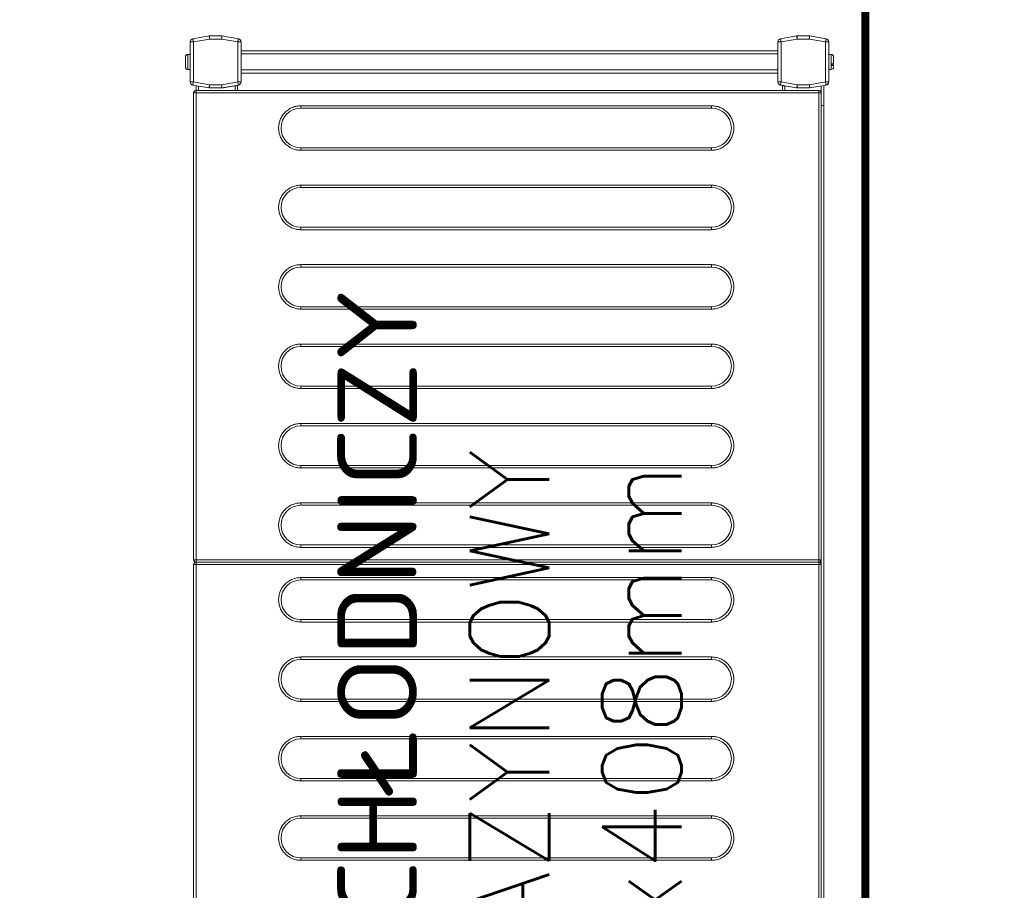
# Model space of a CAD drawing. Header units: millimetres. Extents: x -2074 to 12588, y -3630 to 101167.
# Tile 104 of 256: x 2319 to 2381, y 1452 to 1507. Entities that reach past the tile are written whole.
import ezdxf

# ---------------------------------------------------------------- set-up
doc = ezdxf.new("R2010")
doc.units = ezdxf.units.MM
doc.layers.add('SelinAr_BUD_wymiary', color=7, linetype='Continuous', lineweight=18)
doc.layers.add('SelinAr_WYP_komory', color=8, linetype='Continuous', lineweight=18)
doc.styles.add('RomanS', font='romans.shx')
doc.styles.add('style1', font='romans.shx', dxfattribs={"width": 0.6})
doc.dimstyles.new('ISO-25 Ania', dxfattribs={"dimtxt": 10, "dimasz": 5, "dimexe": 5, "dimexo": 0.625, "dimtad": 0, "dimrnd": 0.01, "dimtxsty": 'style1', "dimblk": 'ARCHTICK', "dimcen": 5, "dimdle": 5, "dimadec": 0, "dimazin": 0, "dimtfac": 1, "dimtmove": 0, "dimatfit": 3, "dimldrblk": 'ARCHTICK', "dimfxl": 0, "dimarcsym": 0})

# ---------------------------------------------------------------- blocks, each defined once
blk = doc.blocks.new('*U425')
at = {"const_width": 0.5}
blk.add_lwpolyline([(125, 190), (125, 200), (180, 200), (180, 0), (0, 0), (0, 200), (55, 200), (55, 190), (10, 190), (10, 10), (170, 10), (170, 190)], close=True, dxfattribs=at)
blk = doc.blocks.new('*U428')
at = {"const_width": 0.5}
blk.add_lwpolyline([(125, 250), (125, 260), (180, 260), (180, 0), (0, 0), (0, 260), (55, 260), (55, 250), (10, 250), (10, 10), (170, 10), (170, 250)], close=True, dxfattribs=at)
blk = doc.blocks.new('*U450')
at = {"lineweight": 15}
for p, q in [((62.683, -0.515), (33.283, -0.515)), ((62.683, -0.515), (62.683, -0.559)), ((62.683, -0.559), (62.683, -0.665)), ((62.983, -0.559), (62.983, -0.515)), ((92.383, -0.515), (62.983, -0.515)), ((62.983, -0.665), (62.983, -0.559)), ((92.383, -0.515), (92.383, -0.559)), ((92.383, -0.559), (92.383, -0.665)), ((92.866, -0.465), (92.686, -1.483)), ((93.063, -0.5), (92.883, -1.517)), ((93.063, -0.3), (93.063, -0.5)), ((95.587, -0.3), (93.063, -0.3)), ((95.587, -0.5), (93.063, -0.5)), ((93.85, -0.15), (93.85, -0.3)), ((94.8, -0.15), (93.85, -0.15)), ((93.857, -0.12), (93.853, -0.12)), ((94.797, -0.12), (94.793, -0.12)), ((94.8, -0.3), (94.8, -0.15)), ((95.587, -0.5), (95.587, -0.3)), ((95.766, -1.517), (95.587, -0.5)), ((95.963, -1.483), (95.784, -0.465)), ((95.784, -0.465), (95.966, -1.5)), ((62.683, -0.665), (33.283, -0.665)), ((62.683, -39.865), (62.683, -0.665)), ((62.833, -0.665), (62.683, -0.665)), ((62.833, -39.865), (62.833, -0.665)), ((62.983, -0.665), (62.833, -0.665)), ((62.983, -0.665), (62.983, -39.865)), ((92.383, -0.665), (62.983, -0.665)), ((92.383, -39.865), (92.383, -0.665)), ((92.533, -0.665), (92.383, -0.665)), ((92.533, -39.865), (92.533, -0.665)), ((92.533, -0.675), (92.829, -0.675)), ((92.533, -0.825), (92.802, -0.825)), ((92.683, -1.5), (92.686, -1.483)), ((92.683, -1.517), (92.683, -1.5)), ((92.683, -1.517), (92.683, -2.3)), ((92.883, -1.517), (92.683, -1.517)), ((92.883, -1.517), (92.883, -2.283)), ((95.966, -1.517), (95.766, -1.517)), ((95.766, -2.283), (95.766, -1.517)), ((95.966, -1.5), (95.966, -2.3)), ((95.966, -2.3), (95.966, -1.517)), ((92.683, -2.375), (92.683, -2.3)), ((92.683, -2.3), (92.866, -3.335)), ((92.815, -3.125), (92.683, -2.375)), ((92.883, -2.283), (93.063, -3.3)), ((95.587, -3.3), (95.766, -2.283)), ((95.784, -3.335), (95.966, -2.3)), ((95.966, -2.3), (95.784, -3.335)), ((92.533, -3.125), (92.815, -3.125)), ((92.533, -3.275), (92.842, -3.275)), ((93.063, -3.3), (95.587, -3.3)), ((93.063, -3.3), (93.063, -3.5)), ((93.063, -3.5), (95.587, -3.5)), ((93.625, -37.291), (93.625, -3.5)), ((93.825, -37.291), (93.825, -3.5)), ((94.825, -37.291), (94.825, -3.5)), ((95.025, -37.291), (95.025, -3.5)), ((95.587, -3.5), (95.587, -3.3)), ((92.533, -37.575), (92.842, -37.575)), ((92.533, -37.725), (92.815, -37.725)), ((92.683, -38.475), (92.815, -37.725)), ((92.866, -37.457), (92.686, -38.474)), ((93.063, -37.491), (92.883, -38.509)), ((93.063, -37.291), (93.063, -37.491)), ((95.587, -37.291), (93.063, -37.291)), ((95.587, -37.491), (93.063, -37.491)), ((95.587, -37.491), (95.587, -37.291)), ((95.766, -38.509), (95.587, -37.491)), ((95.963, -38.474), (95.784, -37.457)), ((92.683, -38.5), (92.683, -38.475)), ((92.683, -38.499), (92.683, -38.5)), ((92.683, -38.5), (92.683, -38.509)), ((92.683, -38.509), (92.683, -39.291)), ((92.883, -38.509), (92.683, -38.509)), ((92.883, -38.509), (92.883, -39.274)), ((95.766, -39.274), (95.766, -38.509)), ((95.966, -38.509), (95.766, -38.509)), ((95.966, -38.5), (95.966, -38.498)), ((95.966, -39.3), (95.966, -38.5)), ((95.966, -39.291), (95.966, -38.509)), ((92.683, -39.291), (92.866, -40.326)), ((92.683, -39.291), (92.683, -39.3)), ((92.683, -39.3), (92.866, -40.335)), ((92.883, -39.274), (93.063, -40.291)), ((95.587, -40.291), (95.766, -39.274)), ((95.784, -40.326), (95.966, -39.291)), ((95.784, -40.335), (95.966, -39.3)), ((91.583, -40.025), (4.383, -40.025)), ((91.583, -40.175), (4.383, -40.175)), ((33.283, -39.865), (62.683, -39.865)), ((33.283, -40.015), (62.683, -40.015)), ((62.683, -39.865), (62.833, -39.865)), ((62.683, -40.012), (62.683, -39.865)), ((62.683, -40.015), (62.683, -40.012)), ((62.833, -39.865), (62.983, -39.865)), ((62.983, -39.865), (92.383, -39.865)), ((62.983, -39.865), (62.983, -40.012)), ((62.983, -40.012), (62.983, -40.015)), ((62.983, -40.015), (92.383, -40.015)), ((91.583, -40.015), (91.583, -40.025)), ((91.583, -40.025), (91.583, -40.175)), ((91.583, -40.025), (92.811, -40.025)), ((91.583, -40.175), (92.837, -40.175)), ((92.383, -39.865), (92.533, -39.865)), ((92.383, -40.012), (92.383, -39.865)), ((92.383, -40.015), (92.383, -40.012)), ((93.063, -40.291), (95.587, -40.291)), ((93.063, -40.291), (93.063, -40.491)), ((93.063, -40.491), (95.587, -40.491)), ((93.063, -40.5), (95.587, -40.5)), ((93.85, -40.5), (93.85, -40.65)), ((93.85, -40.65), (94.8, -40.65)), ((94.091, -40.68), (94.201, -40.68)), ((94.241, -40.8), (94.147, -40.8)), ((94.8, -40.65), (94.8, -40.5)), ((95.587, -40.491), (95.587, -40.291))]:
    blk.add_line(p, q, dxfattribs=at)
at = {"color": 253, "lineweight": 15}
for p, q in [((44.063, -33.115), (44.063, -7.265)), ((44.063, -7.265), (44.213, -7.265)), ((44.213, -33.115), (44.213, -7.265)), ((46.713, -7.265), (46.713, -33.115)), ((46.863, -7.265), (46.713, -7.265)), ((46.863, -7.265), (46.863, -33.115)), ((49.063, -33.115), (49.063, -7.265)), ((49.063, -7.265), (49.213, -7.265)), ((49.213, -33.115), (49.213, -7.265)), ((51.713, -7.265), (51.713, -33.115)), ((51.863, -7.265), (51.713, -7.265)), ((51.863, -7.265), (51.863, -33.115)), ((54.063, -33.115), (54.063, -7.265)), ((54.063, -7.265), (54.213, -7.265)), ((54.213, -33.115), (54.213, -7.265)), ((56.713, -7.265), (56.713, -33.115)), ((56.863, -7.265), (56.713, -7.265)), ((56.863, -7.265), (56.863, -33.115)), ((59.063, -33.115), (59.063, -7.265)), ((59.063, -7.265), (59.213, -7.265)), ((59.213, -33.115), (59.213, -7.265)), ((61.713, -7.265), (61.713, -33.115)), ((61.863, -7.265), (61.713, -7.265)), ((61.863, -7.265), (61.863, -33.115)), ((63.763, -33.115), (63.763, -7.265)), ((63.763, -7.265), (63.913, -7.265)), ((63.913, -33.115), (63.913, -7.265)), ((66.413, -7.265), (66.413, -33.115)), ((66.563, -7.265), (66.413, -7.265)), ((66.563, -7.265), (66.563, -33.115)), ((68.763, -33.115), (68.763, -7.265)), ((68.763, -7.265), (68.913, -7.265)), ((68.913, -33.115), (68.913, -7.265)), ((71.413, -7.265), (71.413, -33.115)), ((71.563, -7.265), (71.413, -7.265)), ((71.563, -7.265), (71.563, -33.115)), ((73.763, -33.115), (73.763, -7.265)), ((73.763, -7.265), (73.913, -7.265)), ((73.913, -33.115), (73.913, -7.265)), ((76.413, -7.265), (76.413, -33.115)), ((76.563, -7.265), (76.413, -7.265)), ((76.563, -7.265), (76.563, -33.115)), ((78.763, -33.115), (78.763, -7.265)), ((78.763, -7.265), (78.913, -7.265)), ((78.913, -33.115), (78.913, -7.265)), ((81.413, -7.265), (81.413, -33.115)), ((81.563, -7.265), (81.413, -7.265)), ((81.563, -7.265), (81.563, -33.115)), ((83.763, -33.115), (83.763, -7.265)), ((83.763, -7.265), (83.913, -7.265)), ((83.913, -33.115), (83.913, -7.265)), ((86.413, -7.265), (86.413, -33.115)), ((86.563, -7.265), (86.413, -7.265)), ((86.563, -7.265), (86.563, -33.115)), ((88.763, -33.115), (88.763, -7.265)), ((88.763, -7.265), (88.913, -7.265)), ((88.913, -33.115), (88.913, -7.265)), ((91.413, -7.265), (91.413, -33.115)), ((91.563, -7.265), (91.413, -7.265)), ((91.563, -7.265), (91.563, -33.115)), ((44.213, -33.115), (44.063, -33.115)), ((46.863, -33.115), (46.713, -33.115)), ((49.213, -33.115), (49.063, -33.115)), ((51.863, -33.115), (51.713, -33.115)), ((54.213, -33.115), (54.063, -33.115)), ((56.863, -33.115), (56.713, -33.115)), ((59.213, -33.115), (59.063, -33.115)), ((61.863, -33.115), (61.713, -33.115)), ((63.913, -33.115), (63.763, -33.115)), ((66.563, -33.115), (66.413, -33.115)), ((68.913, -33.115), (68.763, -33.115)), ((71.563, -33.115), (71.413, -33.115)), ((73.913, -33.115), (73.763, -33.115)), ((76.563, -33.115), (76.413, -33.115)), ((78.913, -33.115), (78.763, -33.115)), ((81.563, -33.115), (81.413, -33.115)), ((83.913, -33.115), (83.763, -33.115)), ((86.563, -33.115), (86.413, -33.115)), ((88.913, -33.115), (88.763, -33.115)), ((91.563, -33.115), (91.413, -33.115))]:
    blk.add_line(p, q, dxfattribs=at)
at = {"lineweight": 15, "flags": 128}
for points in [[(93.063, -0.5), (93.024, -0.493), (92.987, -0.487), (92.953, -0.481), (92.923, -0.475), (92.899, -0.471), (92.881, -0.468), (92.869, -0.466), (92.866, -0.465)], [(95.784, -0.465), (95.78, -0.466), (95.769, -0.468), (95.751, -0.471), (95.726, -0.475), (95.696, -0.481), (95.662, -0.487), (95.625, -0.493), (95.587, -0.5)], [(92.686, -1.483), (92.69, -1.483), (92.701, -1.485), (92.719, -1.489), (92.744, -1.493), (92.774, -1.498), (92.808, -1.504), (92.845, -1.511), (92.883, -1.517)], [(95.766, -1.517), (95.805, -1.511), (95.842, -1.504), (95.876, -1.498), (95.906, -1.493), (95.93, -1.489), (95.948, -1.485), (95.96, -1.483), (95.963, -1.483)], [(92.883, -2.283), (92.844, -2.286), (92.807, -2.289), (92.772, -2.292), (92.742, -2.295), (92.717, -2.297), (92.698, -2.299), (92.687, -2.3), (92.683, -2.3)], [(95.966, -2.3), (95.963, -2.3), (95.954, -2.299), (95.94, -2.298), (95.92, -2.296), (95.895, -2.294), (95.866, -2.291), (95.835, -2.288), (95.801, -2.286), (95.766, -2.283)], [(92.842, -3.275), (92.841, -3.272), (92.84, -3.264), (92.837, -3.25), (92.834, -3.231), (92.83, -3.208), (92.826, -3.182), (92.821, -3.154), (92.815, -3.125)], [(92.866, -3.335), (92.869, -3.334), (92.881, -3.332), (92.899, -3.329), (92.923, -3.325), (92.953, -3.319), (92.987, -3.313), (93.024, -3.307), (93.063, -3.3)], [(95.587, -3.3), (95.625, -3.307), (95.662, -3.313), (95.696, -3.319), (95.726, -3.325), (95.751, -3.329), (95.769, -3.332), (95.78, -3.334), (95.784, -3.335)], [(92.815, -37.725), (92.821, -37.696), (92.826, -37.668), (92.83, -37.642), (92.834, -37.619), (92.837, -37.6), (92.84, -37.586), (92.841, -37.578), (92.842, -37.575)], [(93.063, -37.491), (93.024, -37.484), (92.987, -37.478), (92.953, -37.472), (92.923, -37.467), (92.899, -37.462), (92.881, -37.459), (92.869, -37.457), (92.866, -37.457)], [(95.784, -37.457), (95.78, -37.457), (95.769, -37.459), (95.751, -37.462), (95.726, -37.467), (95.696, -37.472), (95.662, -37.478), (95.625, -37.484), (95.587, -37.491)], [(92.686, -38.474), (92.69, -38.475), (92.701, -38.477), (92.719, -38.48), (92.744, -38.484), (92.774, -38.489), (92.808, -38.495), (92.845, -38.502), (92.883, -38.509)], [(95.766, -38.509), (95.805, -38.502), (95.842, -38.495), (95.876, -38.489), (95.906, -38.484), (95.93, -38.48), (95.948, -38.477), (95.96, -38.475), (95.963, -38.474)], [(92.883, -39.274), (92.844, -39.277), (92.807, -39.28), (92.772, -39.283), (92.742, -39.286), (92.717, -39.288), (92.698, -39.29), (92.687, -39.291), (92.683, -39.291)], [(95.966, -39.291), (95.963, -39.291), (95.954, -39.29), (95.94, -39.289), (95.92, -39.287), (95.895, -39.285), (95.866, -39.283), (95.835, -39.28), (95.801, -39.277), (95.766, -39.274)], [(92.866, -40.326), (92.869, -40.325), (92.881, -40.323), (92.899, -40.32), (92.923, -40.316), (92.953, -40.311), (92.987, -40.305), (93.024, -40.298), (93.063, -40.291)], [(95.587, -40.291), (95.625, -40.298), (95.662, -40.305), (95.696, -40.311), (95.726, -40.316), (95.751, -40.32), (95.769, -40.323), (95.78, -40.325), (95.784, -40.326)]]:
    blk.add_lwpolyline(points, dxfattribs=at)
at = {"lineweight": 15}
for centre, radius, start, end in [((62.683, -0.665), 0.15, 0, 90), ((62.983, -0.665), 0.15, 90, 180), ((92.383, -0.665), 0.15, 0, 90), ((93.063, -0.5), 0.2, 90, 170), ((94, -0.15), 0.15, 168.46304, 180), ((94.65, -0.15), 0.15, 0, 11.53696), ((95.587, -0.5), 0.2, 10, 90), ((95.587, -0.5), 0.2, 10, 90), ((92.883, -1.517), 0.2, 170, 180), ((95.766, -1.517), 0.2, 0, 10), ((93.063, -3.3), 0.2, 190, 270), ((95.587, -3.3), 0.2, 270, 350), ((93.063, -37.491), 0.2, 90, 170), ((95.587, -37.491), 0.2, 10, 90), ((92.883, -38.509), 0.2, 170, 180), ((95.766, -38.509), 0.2, 0, 10), ((93.063, -40.291), 0.2, 190, 270), ((93.063, -40.3), 0.2, 190, 270), ((94, -40.65), 0.15, 180, 270), ((94.65, -40.65), 0.15, 270, 0), ((95.587, -40.291), 0.2, 270, 350), ((95.587, -40.3), 0.2, 270, 350)]:
    blk.add_arc(centre, radius, start, end, dxfattribs=at)
at = {"color": 253, "lineweight": 15}
for centre, start, end in [((45.463, -7.265), 0, 180), ((50.463, -7.265), 0, 180), ((55.463, -7.265), 0, 180), ((60.463, -7.265), 0, 180), ((65.163, -7.265), 0, 180), ((70.163, -7.265), 0, 180), ((75.163, -7.265), 0, 180), ((80.163, -7.265), 0, 180), ((85.163, -7.265), 0, 180), ((90.163, -7.265), 0, 180), ((45.463, -33.115), 180, 0), ((50.463, -33.115), 180, 0), ((55.463, -33.115), 180, 0), ((60.463, -33.115), 180, 0), ((65.163, -33.115), 180, 0), ((70.163, -33.115), 180, 0), ((75.163, -33.115), 180, 0), ((80.163, -33.115), 180, 0), ((85.163, -33.115), 180, 0), ((90.163, -33.115), 180, 0)]:
    blk.add_arc(centre, 1.25, start, end, dxfattribs=at)
at = {"lineweight": 15}
for points, knots in [([(94.005, 0), (93.988, -0.002), (93.954, -0.005), (93.908, -0.031), (93.872, -0.07), (93.862, -0.103), (93.857, -0.12)], [0, 0, 0, 0, 0.250199, 0.50053, 0.748141, 1, 1, 1, 1]), ([(94.644, 0), (94.634, 0), (94.613, 0), (94.536, 0), (94.436, 0), (94.325, 0), (94.213, 0), (94.113, 0), (94.037, 0), (94.016, 0), (94.005, 0)], [0, 0, 0, 0, 0.1211749, 0.2500039, 0.3788261, 0.500001, 0.6211758, 0.749998, 0.8788228, 1, 1, 1, 1]), ([(94.793, -0.12), (94.788, -0.104), (94.778, -0.072), (94.744, -0.033), (94.698, -0.006), (94.663, -0.002), (94.644, 0)], [0, 0, 0, 0, 0.243643, 0.48725, 0.731966, 1, 1, 1, 1]), ([(62.683, -40.012), (62.693, -40.011), (62.714, -40.009), (62.743, -40), (62.77, -39.985), (62.8, -39.96), (62.828, -39.92), (62.831, -39.882), (62.833, -39.863)], [0, 0, 0, 0, 0.130758, 0.260025, 0.387956, 0.514571, 0.761733, 1, 1, 1, 1]), ([(62.833, -39.863), (62.835, -39.882), (62.839, -39.92), (62.867, -39.96), (62.897, -39.985), (62.923, -40), (62.953, -40.009), (62.973, -40.011), (62.983, -40.012)], [0, 0, 0, 0, 0.238267, 0.485429, 0.612044, 0.739975, 0.869242, 1, 1, 1, 1]), ([(92.383, -40.012), (92.393, -40.011), (92.414, -40.009), (92.443, -40), (92.47, -39.985), (92.5, -39.96), (92.528, -39.92), (92.531, -39.882), (92.533, -39.863)], [0, 0, 0, 0, 0.130758, 0.260025, 0.387956, 0.514571, 0.761733, 1, 1, 1, 1]), ([(94.045, -40.8), (94.052, -40.8), (94.074, -40.8), (94.117, -40.8), (94.147, -40.8)], [0, 0, 0, 0, 0.31193, 1, 1, 1, 1]), ([(94.147, -40.8), (94.141, -40.798), (94.128, -40.795), (94.11, -40.769), (94.097, -40.73), (94.093, -40.697), (94.091, -40.68)], [0, 0, 0, 0, 0.25022, 0.500537, 0.748162, 1, 1, 1, 1]), ([(94.201, -40.68), (94.203, -40.696), (94.207, -40.728), (94.22, -40.767), (94.238, -40.794), (94.251, -40.798), (94.258, -40.8)], [0, 0, 0, 0, 0.243636, 0.487266, 0.731973, 1, 1, 1, 1]), ([(94.258, -40.8), (94.295, -40.8), (94.37, -40.8), (94.48, -40.8), (94.572, -40.8), (94.629, -40.8), (94.654, -40.8), (94.648, -40.8), (94.647, -40.8)], [0, 0, 0, 0, 0.188947, 0.389814, 0.590685, 0.779624, 0.968578, 1, 1, 1, 1])]:
    blk.add_open_spline(points, degree=3, knots=knots, dxfattribs=at)
at = {"color": 253, "lineweight": 15}
for points, knots in [([(44.063, -7.265), (44.068, -7.18), (44.077, -7.004), (44.155, -6.743), (44.284, -6.492), (44.466, -6.268), (44.69, -6.086), (44.941, -5.956), (45.202, -5.881), (45.463, -5.857), (45.724, -5.881), (45.985, -5.956), (46.236, -6.086), (46.46, -6.268), (46.642, -6.492), (46.771, -6.743), (46.849, -7.004), (46.859, -7.18), (46.863, -7.265)], [0, 0, 0, 0, 0.058258, 0.120006, 0.18432, 0.25, 0.31568, 0.379994, 0.441742, 0.5, 0.558258, 0.620006, 0.68432, 0.75, 0.81568, 0.879994, 0.941742, 1, 1, 1, 1]), ([(49.063, -7.265), (49.068, -7.18), (49.077, -7.004), (49.155, -6.743), (49.284, -6.492), (49.466, -6.268), (49.69, -6.086), (49.941, -5.956), (50.202, -5.881), (50.463, -5.857), (50.724, -5.881), (50.985, -5.956), (51.236, -6.086), (51.46, -6.268), (51.642, -6.492), (51.771, -6.743), (51.849, -7.004), (51.859, -7.18), (51.863, -7.265)], [0, 0, 0, 0, 0.058258, 0.120006, 0.18432, 0.25, 0.31568, 0.379995, 0.441742, 0.5, 0.558258, 0.620005, 0.68432, 0.75, 0.81568, 0.879994, 0.941742, 1, 1, 1, 1]), ([(54.063, -7.265), (54.068, -7.18), (54.077, -7.004), (54.155, -6.743), (54.284, -6.492), (54.466, -6.268), (54.69, -6.086), (54.941, -5.956), (55.202, -5.881), (55.463, -5.857), (55.724, -5.881), (55.985, -5.956), (56.236, -6.086), (56.46, -6.268), (56.642, -6.492), (56.771, -6.743), (56.849, -7.004), (56.859, -7.18), (56.863, -7.265)], [0, 0, 0, 0, 0.058258, 0.120006, 0.18432, 0.25, 0.31568, 0.379994, 0.441742, 0.5, 0.558258, 0.620006, 0.68432, 0.75, 0.81568, 0.879994, 0.941742, 1, 1, 1, 1]), ([(59.063, -7.265), (59.068, -7.18), (59.077, -7.004), (59.155, -6.743), (59.284, -6.492), (59.466, -6.268), (59.69, -6.086), (59.941, -5.956), (60.202, -5.881), (60.463, -5.857), (60.724, -5.881), (60.985, -5.956), (61.236, -6.086), (61.46, -6.268), (61.642, -6.492), (61.771, -6.743), (61.849, -7.004), (61.859, -7.18), (61.863, -7.265)], [0, 0, 0, 0, 0.058258, 0.120006, 0.18432, 0.25, 0.31568, 0.379995, 0.441742, 0.5, 0.558258, 0.620006, 0.68432, 0.75, 0.81568, 0.879994, 0.941742, 1, 1, 1, 1]), ([(63.763, -7.265), (63.768, -7.18), (63.777, -7.004), (63.855, -6.743), (63.984, -6.492), (64.166, -6.268), (64.39, -6.086), (64.641, -5.956), (64.902, -5.881), (65.163, -5.857), (65.424, -5.881), (65.685, -5.956), (65.936, -6.086), (66.16, -6.268), (66.342, -6.492), (66.471, -6.743), (66.549, -7.004), (66.559, -7.18), (66.563, -7.265)], [0, 0, 0, 0, 0.058258, 0.120006, 0.18432, 0.25, 0.315679, 0.379994, 0.441742, 0.500001, 0.558258, 0.620006, 0.684321, 0.75, 0.81568, 0.879994, 0.941742, 1, 1, 1, 1]), ([(68.763, -7.265), (68.768, -7.18), (68.777, -7.004), (68.855, -6.743), (68.984, -6.492), (69.166, -6.268), (69.39, -6.086), (69.641, -5.956), (69.902, -5.881), (70.163, -5.857), (70.424, -5.881), (70.685, -5.956), (70.936, -6.086), (71.16, -6.268), (71.342, -6.492), (71.471, -6.743), (71.549, -7.004), (71.559, -7.18), (71.563, -7.265)], [0, 0, 0, 0, 0.058258, 0.120006, 0.18432, 0.25, 0.31568, 0.379995, 0.441742, 0.5, 0.558258, 0.620006, 0.68432, 0.75, 0.81568, 0.879994, 0.941742, 1, 1, 1, 1]), ([(73.763, -7.265), (73.768, -7.18), (73.777, -7.004), (73.855, -6.743), (73.984, -6.492), (74.166, -6.268), (74.39, -6.086), (74.641, -5.956), (74.902, -5.881), (75.163, -5.857), (75.424, -5.881), (75.685, -5.956), (75.936, -6.086), (76.16, -6.268), (76.342, -6.492), (76.471, -6.743), (76.549, -7.004), (76.559, -7.18), (76.563, -7.265)], [0, 0, 0, 0, 0.058258, 0.120006, 0.184321, 0.25, 0.31568, 0.379995, 0.441741, 0.5, 0.558258, 0.620006, 0.68432, 0.75, 0.815679, 0.879994, 0.941742, 1, 1, 1, 1]), ([(78.763, -7.265), (78.768, -7.18), (78.777, -7.004), (78.855, -6.743), (78.984, -6.492), (79.166, -6.268), (79.39, -6.086), (79.641, -5.956), (79.902, -5.881), (80.163, -5.857), (80.424, -5.881), (80.685, -5.956), (80.936, -6.086), (81.16, -6.268), (81.342, -6.492), (81.471, -6.743), (81.549, -7.004), (81.559, -7.18), (81.563, -7.265)], [0, 0, 0, 0, 0.058258, 0.120006, 0.184321, 0.25, 0.31568, 0.379994, 0.441742, 0.5, 0.558259, 0.620005, 0.68432, 0.75, 0.815679, 0.879994, 0.941742, 1, 1, 1, 1]), ([(83.763, -7.265), (83.768, -7.18), (83.777, -7.004), (83.855, -6.743), (83.984, -6.492), (84.166, -6.268), (84.39, -6.086), (84.641, -5.956), (84.902, -5.881), (85.163, -5.857), (85.424, -5.881), (85.685, -5.956), (85.936, -6.086), (86.16, -6.268), (86.342, -6.492), (86.471, -6.743), (86.549, -7.004), (86.559, -7.18), (86.563, -7.265)], [0, 0, 0, 0, 0.058258, 0.120006, 0.18432, 0.25, 0.31568, 0.379994, 0.441742, 0.5, 0.558258, 0.620005, 0.68432, 0.75, 0.81568, 0.879994, 0.941742, 1, 1, 1, 1]), ([(88.763, -7.265), (88.768, -7.18), (88.777, -7.004), (88.855, -6.743), (88.984, -6.492), (89.166, -6.268), (89.39, -6.086), (89.641, -5.956), (89.902, -5.881), (90.163, -5.857), (90.424, -5.881), (90.685, -5.956), (90.936, -6.086), (91.16, -6.268), (91.342, -6.492), (91.471, -6.743), (91.549, -7.004), (91.559, -7.18), (91.563, -7.265)], [0, 0, 0, 0, 0.058258, 0.120006, 0.18432, 0.25, 0.315679, 0.379994, 0.441742, 0.500001, 0.558258, 0.620006, 0.684321, 0.75, 0.81568, 0.879994, 0.941742, 1, 1, 1, 1]), ([(46.863, -33.115), (46.859, -33.2), (46.849, -33.376), (46.771, -33.637), (46.642, -33.888), (46.46, -34.112), (46.236, -34.294), (45.985, -34.424), (45.724, -34.499), (45.463, -34.523), (45.202, -34.499), (44.941, -34.424), (44.69, -34.294), (44.466, -34.112), (44.284, -33.888), (44.155, -33.637), (44.077, -33.376), (44.068, -33.2), (44.063, -33.115)], [0, 0, 0, 0, 0.058258, 0.120006, 0.18432, 0.25, 0.31568, 0.379994, 0.441742, 0.5, 0.558258, 0.620006, 0.68432, 0.75, 0.81568, 0.879994, 0.941742, 1, 1, 1, 1]), ([(51.863, -33.115), (51.859, -33.2), (51.849, -33.376), (51.771, -33.637), (51.642, -33.888), (51.46, -34.112), (51.236, -34.294), (50.985, -34.424), (50.724, -34.499), (50.463, -34.523), (50.202, -34.499), (49.941, -34.424), (49.69, -34.294), (49.466, -34.112), (49.284, -33.888), (49.155, -33.637), (49.077, -33.376), (49.068, -33.2), (49.063, -33.115)], [0, 0, 0, 0, 0.058258, 0.120006, 0.18432, 0.25, 0.315679, 0.379995, 0.441742, 0.5, 0.558258, 0.620005, 0.684321, 0.75, 0.81568, 0.879994, 0.941742, 1, 1, 1, 1]), ([(56.863, -33.115), (56.859, -33.2), (56.849, -33.376), (56.771, -33.637), (56.642, -33.888), (56.46, -34.112), (56.236, -34.294), (55.985, -34.424), (55.724, -34.499), (55.463, -34.523), (55.202, -34.499), (54.941, -34.424), (54.69, -34.294), (54.466, -34.112), (54.284, -33.888), (54.155, -33.637), (54.077, -33.376), (54.068, -33.2), (54.063, -33.115)], [0, 0, 0, 0, 0.058258, 0.120006, 0.18432, 0.25, 0.31568, 0.379994, 0.441742, 0.5, 0.558258, 0.620006, 0.68432, 0.75, 0.81568, 0.879994, 0.941742, 1, 1, 1, 1]), ([(61.863, -33.115), (61.859, -33.2), (61.849, -33.376), (61.771, -33.637), (61.642, -33.888), (61.46, -34.112), (61.236, -34.294), (60.985, -34.424), (60.724, -34.499), (60.463, -34.523), (60.202, -34.499), (59.941, -34.424), (59.69, -34.294), (59.466, -34.112), (59.284, -33.888), (59.155, -33.637), (59.077, -33.376), (59.068, -33.2), (59.063, -33.115)], [0, 0, 0, 0, 0.058258, 0.120005, 0.18432, 0.25, 0.31568, 0.379994, 0.441742, 0.5, 0.558258, 0.620005, 0.684321, 0.75, 0.81568, 0.879995, 0.941742, 1, 1, 1, 1]), ([(66.563, -33.115), (66.559, -33.2), (66.549, -33.376), (66.471, -33.637), (66.342, -33.888), (66.16, -34.112), (65.936, -34.294), (65.685, -34.424), (65.424, -34.499), (65.163, -34.523), (64.902, -34.499), (64.641, -34.424), (64.39, -34.294), (64.166, -34.112), (63.984, -33.888), (63.855, -33.637), (63.777, -33.376), (63.768, -33.2), (63.763, -33.115)], [0, 0, 0, 0, 0.058258, 0.120006, 0.18432, 0.25, 0.315679, 0.379994, 0.441742, 0.499999, 0.558258, 0.620006, 0.684321, 0.75, 0.81568, 0.879994, 0.941742, 1, 1, 1, 1]), ([(71.563, -33.115), (71.559, -33.2), (71.549, -33.376), (71.471, -33.637), (71.342, -33.888), (71.16, -34.112), (70.936, -34.294), (70.685, -34.424), (70.424, -34.499), (70.163, -34.523), (69.902, -34.499), (69.641, -34.424), (69.39, -34.294), (69.166, -34.112), (68.984, -33.888), (68.855, -33.637), (68.777, -33.376), (68.768, -33.2), (68.763, -33.115)], [0, 0, 0, 0, 0.058258, 0.120005, 0.18432, 0.25, 0.31568, 0.379994, 0.441742, 0.5, 0.558258, 0.620005, 0.684321, 0.75, 0.81568, 0.879994, 0.941742, 1, 1, 1, 1]), ([(76.563, -33.115), (76.559, -33.2), (76.549, -33.376), (76.471, -33.637), (76.342, -33.888), (76.16, -34.112), (75.936, -34.294), (75.685, -34.424), (75.424, -34.499), (75.163, -34.523), (74.902, -34.499), (74.641, -34.424), (74.39, -34.294), (74.166, -34.112), (73.984, -33.888), (73.855, -33.637), (73.777, -33.376), (73.768, -33.2), (73.763, -33.115)], [0, 0, 0, 0, 0.058258, 0.120005, 0.184321, 0.25, 0.31568, 0.379994, 0.441742, 0.5, 0.558259, 0.620005, 0.68432, 0.75, 0.815679, 0.879995, 0.941742, 1, 1, 1, 1]), ([(81.563, -33.115), (81.559, -33.2), (81.549, -33.376), (81.471, -33.637), (81.342, -33.888), (81.16, -34.112), (80.936, -34.294), (80.685, -34.424), (80.424, -34.499), (80.163, -34.523), (79.902, -34.499), (79.641, -34.424), (79.39, -34.294), (79.166, -34.112), (78.984, -33.888), (78.855, -33.637), (78.777, -33.376), (78.768, -33.2), (78.763, -33.115)], [0, 0, 0, 0, 0.058258, 0.120005, 0.184321, 0.25, 0.31568, 0.379995, 0.441741, 0.5, 0.558258, 0.620006, 0.68432, 0.75, 0.815679, 0.879995, 0.941742, 1, 1, 1, 1]), ([(86.563, -33.115), (86.559, -33.2), (86.549, -33.376), (86.471, -33.637), (86.342, -33.888), (86.16, -34.112), (85.936, -34.294), (85.685, -34.424), (85.424, -34.499), (85.163, -34.523), (84.902, -34.499), (84.641, -34.424), (84.39, -34.294), (84.166, -34.112), (83.984, -33.888), (83.855, -33.637), (83.777, -33.376), (83.768, -33.2), (83.763, -33.115)], [0, 0, 0, 0, 0.058258, 0.120006, 0.18432, 0.25, 0.315679, 0.379995, 0.441742, 0.5, 0.558258, 0.620006, 0.68432, 0.75, 0.81568, 0.879995, 0.941742, 1, 1, 1, 1]), ([(91.563, -33.115), (91.559, -33.2), (91.549, -33.376), (91.471, -33.637), (91.342, -33.888), (91.16, -34.112), (90.936, -34.294), (90.685, -34.424), (90.424, -34.499), (90.163, -34.523), (89.902, -34.499), (89.641, -34.424), (89.39, -34.294), (89.166, -34.112), (88.984, -33.888), (88.855, -33.637), (88.777, -33.376), (88.768, -33.2), (88.763, -33.115)], [0, 0, 0, 0, 0.058258, 0.120006, 0.18432, 0.25, 0.315679, 0.379994, 0.441742, 0.499999, 0.558258, 0.620006, 0.684321, 0.75, 0.81568, 0.879994, 0.941742, 1, 1, 1, 1])]:
    blk.add_open_spline(points, degree=3, knots=knots, dxfattribs=at)
at = {"insert": (48, -20.4), "char_height": 5, "width": 96, "attachment_point": 5, "style": 'RomanS'}
blk.add_mtext('REGAŁ CHŁODNICZY MAGAZYNOWY\\P960x408mm', dxfattribs=at)
blk = doc.blocks.new('_ArchTick')
at = {"color": 0, "linetype": 'ByBlock', "const_width": 0.15}
blk.add_lwpolyline([(-0.5, -0.5), (0.5, 0.5)], dxfattribs=at)
blk = doc.blocks.new('*D753')
at = {"layer": 'Defpoints', "color": 0}
for p in [(2382.157, 1557.241), (2542.157, 1547.241), (2382.157, 1432.241)]:
    blk.add_point(p, dxfattribs=at)
at = {"layer": 'SelinAr_BUD_wymiary', "color": 0, "lineweight": -2}
for p, q in [((2382.157, 1442.241), (2382.157, 1427.241)), ((2542.157, 1442.241), (2542.157, 1427.241)), ((2377.157, 1432.241), (2454.246, 1432.241)), ((2547.157, 1432.241), (2470.067, 1432.241))]:
    blk.add_line(p, q, dxfattribs=at)
at = {"layer": 'SelinAr_BUD_wymiary', "color": 0, "lineweight": -2, "xscale": 5, "yscale": 5, "zscale": 5, "rotation": 180}
blk.add_blockref('_ArchTick', (2382.157, 1432.241), dxfattribs=at)
at = {"layer": 'SelinAr_BUD_wymiary', "color": 0, "lineweight": -2, "xscale": 5, "yscale": 5, "zscale": 5}
blk.add_blockref('_ArchTick', (2542.157, 1432.241), dxfattribs=at)
at = {"layer": 'SelinAr_BUD_wymiary', "color": 0, "insert": (2462.157, 1432.241), "char_height": 10, "attachment_point": 5, "style": 'style1'}
blk.add_mtext('160', dxfattribs=at)
blk = doc.blocks.new('*D754')
at = {"layer": 'Defpoints', "color": 0}
for p in [(2372.157, 1557.241), (2382.157, 1557.241), (2372.157, 1432.241)]:
    blk.add_point(p, dxfattribs=at)
at = {"layer": 'SelinAr_BUD_wymiary', "color": 0, "lineweight": -2}
for p, q in [((2372.157, 1442.241), (2372.157, 1427.241)), ((2382.157, 1442.241), (2382.157, 1427.241)), ((2387.157, 1432.241), (2367.157, 1432.241)), ((2377.157, 1432.241), (2383.438, 1411.304)), ((2383.438, 1411.304), (2384.688, 1411.304))]:
    blk.add_line(p, q, dxfattribs=at)
at = {"layer": 'SelinAr_BUD_wymiary', "color": 0, "lineweight": -2, "xscale": 5, "yscale": 5, "zscale": 5, "rotation": 180}
blk.add_blockref('_ArchTick', (2372.157, 1432.241), dxfattribs=at)
at = {"layer": 'SelinAr_BUD_wymiary', "color": 0, "lineweight": -2, "xscale": 5, "yscale": 5, "zscale": 5}
blk.add_blockref('_ArchTick', (2382.157, 1432.241), dxfattribs=at)
at = {"layer": 'SelinAr_BUD_wymiary', "color": 0, "insert": (2389.741, 1411.304), "char_height": 10, "attachment_point": 5, "style": 'style1'}
blk.add_mtext('10', dxfattribs=at)
blk = doc.blocks.new('*D755')
at = {"layer": 'Defpoints', "color": 0}
for p in [(2202.157, 1617.241), (2372.157, 1557.241), (2202.157, 1432.241)]:
    blk.add_point(p, dxfattribs=at)
at = {"layer": 'SelinAr_BUD_wymiary', "color": 0, "lineweight": -2}
for p, q in [((2202.157, 1442.241), (2202.157, 1427.241)), ((2372.157, 1442.241), (2372.157, 1427.241)), ((2197.157, 1432.241), (2279.246, 1432.241)), ((2377.157, 1432.241), (2295.067, 1432.241))]:
    blk.add_line(p, q, dxfattribs=at)
at = {"layer": 'SelinAr_BUD_wymiary', "color": 0, "lineweight": -2, "xscale": 5, "yscale": 5, "zscale": 5, "rotation": 180}
blk.add_blockref('_ArchTick', (2202.157, 1432.241), dxfattribs=at)
at = {"layer": 'SelinAr_BUD_wymiary', "color": 0, "lineweight": -2, "xscale": 5, "yscale": 5, "zscale": 5}
blk.add_blockref('_ArchTick', (2372.157, 1432.241), dxfattribs=at)
at = {"layer": 'SelinAr_BUD_wymiary', "color": 0, "insert": (2287.157, 1432.241), "char_height": 10, "attachment_point": 5, "style": 'style1'}
blk.add_mtext('170', dxfattribs=at)
blk = doc.blocks.new('*D832')
at = {"layer": 'Defpoints', "color": 0}
for p in [(2257.157, 1607.241), (2267.157, 1367.241), (2372.157, 1367.241)]:
    blk.add_point(p, dxfattribs=at)
at = {"layer": 'SelinAr_BUD_wymiary', "color": 0, "lineweight": -2}
for p, q in [((2267.157, 1612.241), (2267.157, 1495.58)), ((2257.782, 1607.241), (2272.157, 1607.241)), ((2267.157, 1362.241), (2267.157, 1478.902)), ((2277.157, 1367.241), (2262.157, 1367.241))]:
    blk.add_line(p, q, dxfattribs=at)
at = {"layer": 'SelinAr_BUD_wymiary', "color": 0, "lineweight": -2, "xscale": 5, "yscale": 5, "zscale": 5}
for p, rotation in [((2267.157, 1607.241), 90), ((2267.157, 1367.241), 270)]:
    blk.add_blockref('_ArchTick', p, dxfattribs=dict(at, rotation=rotation))
at = {"layer": 'SelinAr_BUD_wymiary', "color": 0, "insert": (2267.157, 1487.241), "char_height": 10, "attachment_point": 5, "rotation": 90, "style": 'style1'}
blk.add_mtext('240', dxfattribs=at)

msp = doc.modelspace()

# ---------------------------------------------------------------- block references
at = {"layer": 'SelinAr_WYP_komory'}
for name, p in [('*U428', (2202.157, 1357.241)), ('*U425', (2372.157, 1357.241))]:
    msp.add_blockref(name, p, dxfattribs=at)
at = {"layer": 'SelinAr_WYP_komory', "linetype": 'Continuous', "lineweight": 25, "rotation": 90}
msp.add_blockref('*U450', (2329.362, 1410.068), dxfattribs=at)

# ---------------------------------------------------------------- dimensions: what is measured, and where the dimension line sits
at = {"layer": 'SelinAr_BUD_wymiary'}
for base, p1, p2, picture, middle in [((2202.157, 1432.241), (2372.157, 1557.241), (2202.157, 1617.241), '*D755', (2287.157, 1432.241)), ((2372.157, 1432.241), (2382.157, 1557.241), (2372.157, 1557.241), '*D754', (2385.313, 1411.304)), ((2382.157, 1432.241), (2542.157, 1547.241), (2382.157, 1557.241), '*D753', (2462.157, 1432.241))]:
    dim = msp.add_linear_dim(base=base, p1=p1, p2=p2, dimstyle='ISO-25 Ania', override={"dimtmove": 1, "dimfxl": 10, "dimarcsym": 2}, dxfattribs=at)
    dim.commit()
    dim.dimension.update_dxf_attribs({"geometry": picture, "text_midpoint": middle})
dim = msp.add_linear_dim(base=(2267.157, 1367.241), p1=(2257.157, 1607.241), p2=(2372.157, 1367.241), angle=90, dimstyle='ISO-25 Ania', override={"dimtmove": 1, "dimfxl": 10, "dimarcsym": 2}, dxfattribs=at)
dim.commit()
dim.dimension.update_dxf_attribs({"geometry": '*D832', "text_midpoint": (2267.157, 1487.241)})

doc.saveas('drawing.dxf')
